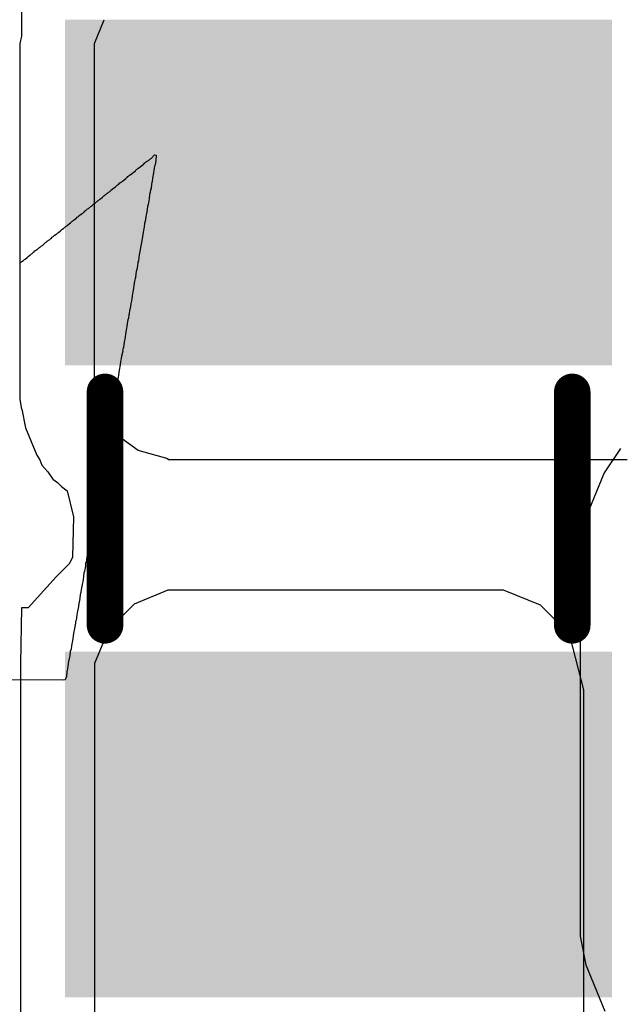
# Model space of a CAD drawing. Header units: inches. Extents: x -0.05 to 7.01, y -0.08 to 1.98.
# Tile 8 of 22: x 0.23 to 0.31, y 0.61 to 0.74. Entities that reach past the tile are written whole.
import ezdxf

# ---------------------------------------------------------------- set-up
doc = ezdxf.new("R2010")
doc.units = ezdxf.units.IN
doc.header["$MEASUREMENT"] = 0
for name, color, linetype in [('Bottom Layer', 5, 'Continuous'), ('Bottom Overlay', 54, 'Continuous'), ('Bottom Paste', 16, 'Continuous'), ('Bottom Solder', 6, 'Continuous'), ('Top Layer', 1, 'Continuous'), ('Top Overlay', 2, 'Continuous')]:
    doc.layers.add(name, color=color, linetype=linetype)

# ---------------------------------------------------------------- blocks, each defined once
blk = doc.blocks.new('F____0805_B_10')
at = {"layer": 'Bottom Layer'}
for points in [[(-0.02362, -0.03346), (-0.06299, -0.03346), (-0.06299, 0.03346), (-0.02362, 0.03346)], [(0.06299, -0.03346), (0.02362, -0.03346), (0.02362, 0.03346), (0.06299, 0.03346)]]:
    blk.add_hatch(color=5, dxfattribs=at).paths.add_polyline_path(points)
at = {"layer": 'Bottom Paste'}
for points in [[(-0.02362, -0.03346), (-0.06299, -0.03346), (-0.06299, 0.03346), (-0.02362, 0.03346)], [(0.06299, -0.03346), (0.02362, -0.03346), (0.02362, 0.03346), (0.06299, 0.03346)]]:
    blk.add_hatch(color=16, dxfattribs=at).paths.add_polyline_path(points)
at = {"layer": 'Bottom Solder'}
for points in [[(-0.01962, -0.03746), (-0.06699, -0.03746), (-0.06699, 0.03746), (-0.01962, 0.03746)], [(0.06699, -0.03746), (0.01962, -0.03746), (0.01962, 0.03746), (0.06699, 0.03746)]]:
    blk.add_hatch(color=6, dxfattribs=at).paths.add_polyline_path(points)
at = {"layer": 'Bottom Overlay', "const_width": 0.005}
for points in [[(-0.016, 0.032), (0.016, 0.032)], [(-0.016, -0.032), (0.016, -0.032)]]:
    blk.add_lwpolyline(points, dxfattribs=at)
at = {"layer": 'Bottom Overlay', "const_width": 0.0025}
for points in [[(-0.01725, 0.032, 1), (-0.01475, 0.032, 1)], [(0.01475, 0.032, 1), (0.01725, 0.032, 1)], [(-0.01725, -0.032, 1), (-0.01475, -0.032, 1)], [(0.01475, -0.032, 1), (0.01725, -0.032, 1)]]:
    blk.add_lwpolyline(points, format="xyb", close=True, dxfattribs=at)

msp = doc.modelspace()

# ---------------------------------------------------------------- linework, layer by layer
at = {"layer": 'Bottom Layer'}
for p, q in [((0.22954, 0.74617), (0.22954, 0.73791)), ((0.23954, 0.73692), (0.24088, 0.74017)), ((0.22954, 0.73791), (0.22934, 0.73692)), ((0.22934, 0.73692), (0.22934, 0.69472)), ((0.23954, 0.68812), (0.23954, 0.73692)), ((0.22934, 0.69472), (0.22934, 0.68812)), ((0.22934, 0.68812), (0.22934, 0.68812)), ((0.22934, 0.68812), (0.22954, 0.6868)), ((0.24108, 0.68439), (0.23954, 0.68812)), ((0.22954, 0.6868), (0.2296, 0.6868)), ((0.2296, 0.6868), (0.23012, 0.68422)), ((0.23012, 0.68422), (0.23166, 0.68049)), ((0.24553, 0.68111), (0.24108, 0.68439)), ((0.23166, 0.68049), (0.23209, 0.67985)), ((0.24967, 0.68), (0.24553, 0.68111)), ((0.23209, 0.67985), (0.23235, 0.67913)), ((0.23235, 0.67913), (0.23318, 0.67821)), ((0.24967, 0.67986), (0.24967, 0.68)), ((0.24967, 0.68), (0.24967, 0.68)), ((0.31253, 0.67986), (0.24967, 0.67986)), ((0.23318, 0.67821), (0.23387, 0.67718)), ((0.23387, 0.67718), (0.23451, 0.67676)), ((0.23451, 0.67676), (0.23503, 0.67619)), ((0.23503, 0.67619), (0.23581, 0.67561)), ((0.23581, 0.67561), (0.23669, 0.67204)), ((0.23669, 0.67204), (0.23654, 0.66651)), ((0.23614, 0.66564), (0.23431, 0.66382)), ((0.23654, 0.66651), (0.23614, 0.66564)), ((0.23431, 0.66382), (0.23048, 0.65955)), ((0.24506, 0.66014), (0.24967, 0.66205)), ((0.24967, 0.66205), (0.25217, 0.66205)), ((0.25217, 0.66205), (0.2928, 0.66205)), ((0.25217, 0.66205), (0.25217, 0.66205)), ((0.2928, 0.66205), (0.29554, 0.66205)), ((0.29554, 0.66205), (0.30059, 0.65996)), ((0.24152, 0.65661), (0.24506, 0.66014)), ((0.30059, 0.65996), (0.30445, 0.6561)), ((0.22954, 0.65955), (0.22942, 0.65199)), ((0.23048, 0.65955), (0.22954, 0.65955)), ((0.23048, 0.65955), (0.23048, 0.65955)), ((0.23048, 0.65955), (0.23048, 0.65955)), ((0.23961, 0.65199), (0.24152, 0.65661)), ((0.30445, 0.6561), (0.30466, 0.65559)), ((0.30466, 0.65559), (0.30654, 0.64831)), ((0.22942, 0.65199), (0.22942, 0.6516)), ((0.23961, 0.5322), (0.23961, 0.65199)), ((0.22942, 0.6516), (0.22942, 0.5322)), ((0.30654, 0.64831), (0.30654, 0.64831)), ((0.30654, 0.64831), (0.30654, 0.64831)), ((0.30654, 0.64831), (0.30654, 0.64831)), ((0.30654, 0.64831), (0.30654, 0.53097))]:
    msp.add_line(p, q, dxfattribs=at)
at = {"layer": 'Top Layer'}
for p, q in [((0.31159, 0.68139), (0.30938, 0.67808)), ((0.30938, 0.67808), (0.30684, 0.67195)), ((0.30684, 0.67195), (0.30606, 0.66805)), ((0.30606, 0.66805), (0.30606, 0.61456)), ((0.30606, 0.61456), (0.30684, 0.61065)), ((0.30684, 0.61065), (0.30948, 0.60429))]:
    msp.add_line(p, q, dxfattribs=at)
at = {"layer": 'Top Overlay'}
for p, q in [((0.24622, 0.7203), (0.24646, 0.72054)), ((0.24646, 0.72054), (0.24655, 0.72059)), ((0.24655, 0.72059), (0.2467, 0.72073)), ((0.2467, 0.72073), (0.24694, 0.72087)), ((0.24694, 0.72087), (0.24703, 0.72097)), ((0.24703, 0.72097), (0.24713, 0.72102)), ((0.24713, 0.72102), (0.24727, 0.72116)), ((0.24727, 0.72116), (0.24737, 0.72121)), ((0.24737, 0.72121), (0.2478, 0.72164)), ((0.2478, 0.72164), (0.24802, 0.72162)), ((0.2479, 0.72059), (0.24785, 0.7203)), ((0.24795, 0.72083), (0.2479, 0.72059)), ((0.24802, 0.72162), (0.24795, 0.72083)), ((0.24458, 0.719), (0.24501, 0.71934)), ((0.24501, 0.71934), (0.24518, 0.71946)), ((0.24518, 0.71946), (0.24523, 0.71955)), ((0.24523, 0.71955), (0.2453, 0.71962)), ((0.2453, 0.71962), (0.2454, 0.71967)), ((0.2454, 0.71967), (0.24554, 0.71982)), ((0.24554, 0.71982), (0.24578, 0.71996)), ((0.24578, 0.71996), (0.24605, 0.72018)), ((0.24605, 0.72018), (0.24622, 0.7203)), ((0.24775, 0.71982), (0.24761, 0.7189)), ((0.2478, 0.7201), (0.24775, 0.71982)), ((0.24785, 0.7203), (0.2478, 0.7201)), ((0.24304, 0.7178), (0.24314, 0.71785)), ((0.24314, 0.71785), (0.2434, 0.71806)), ((0.2434, 0.71806), (0.24357, 0.71818)), ((0.24357, 0.71818), (0.24384, 0.7184)), ((0.24384, 0.7184), (0.244, 0.71852)), ((0.244, 0.71852), (0.24408, 0.71859)), ((0.24408, 0.71859), (0.2441, 0.71866)), ((0.2441, 0.71866), (0.2442, 0.71871)), ((0.2442, 0.71871), (0.24434, 0.71885)), ((0.24434, 0.71885), (0.24458, 0.719)), ((0.24747, 0.71804), (0.24735, 0.71763)), ((0.24751, 0.71842), (0.24747, 0.71804)), ((0.24756, 0.71871), (0.24751, 0.71842)), ((0.24761, 0.7189), (0.24756, 0.71871)), ((0.24136, 0.7164), (0.2415, 0.71655)), ((0.2415, 0.71655), (0.2416, 0.7166)), ((0.2416, 0.7166), (0.24177, 0.71672)), ((0.24177, 0.71672), (0.24182, 0.71681)), ((0.24182, 0.71681), (0.24198, 0.71693)), ((0.24198, 0.71693), (0.24242, 0.71727)), ((0.24242, 0.71727), (0.24268, 0.71748)), ((0.24268, 0.71748), (0.24285, 0.7176)), ((0.24285, 0.7176), (0.24304, 0.7178)), ((0.24725, 0.71691), (0.2472, 0.71647)), ((0.2473, 0.71705), (0.24725, 0.71691)), ((0.24735, 0.71763), (0.2473, 0.71705)), ((0.23963, 0.71501), (0.23982, 0.7152)), ((0.23982, 0.7152), (0.23992, 0.71525)), ((0.23992, 0.71525), (0.24006, 0.71539)), ((0.24006, 0.71539), (0.24016, 0.71544)), ((0.24016, 0.71544), (0.2403, 0.71559)), ((0.2403, 0.71559), (0.2404, 0.71563)), ((0.2404, 0.71563), (0.24066, 0.71585)), ((0.24066, 0.71585), (0.24083, 0.71602)), ((0.24083, 0.71602), (0.24093, 0.71607)), ((0.24093, 0.71607), (0.24102, 0.71616)), ((0.24102, 0.71616), (0.24112, 0.71621)), ((0.24112, 0.71621), (0.24126, 0.71635)), ((0.24126, 0.71635), (0.24136, 0.7164)), ((0.24703, 0.71563), (0.24694, 0.71506)), ((0.2471, 0.71623), (0.24703, 0.71563)), ((0.2472, 0.71647), (0.2471, 0.71623)), ((0.23795, 0.71366), (0.23809, 0.71381)), ((0.23809, 0.71381), (0.23819, 0.71385)), ((0.23819, 0.71385), (0.23833, 0.714)), ((0.23833, 0.714), (0.23843, 0.71405)), ((0.23843, 0.71405), (0.23862, 0.71424)), ((0.23862, 0.71424), (0.23872, 0.71429)), ((0.23872, 0.71429), (0.23886, 0.71443)), ((0.23886, 0.71443), (0.23896, 0.71448)), ((0.23896, 0.71448), (0.23905, 0.71458)), ((0.23905, 0.71458), (0.23915, 0.71462)), ((0.23915, 0.71462), (0.23929, 0.71477)), ((0.23929, 0.71477), (0.23939, 0.71482)), ((0.23939, 0.71482), (0.23953, 0.71496)), ((0.23953, 0.71496), (0.23963, 0.71501)), ((0.24674, 0.71385), (0.2467, 0.71361)), ((0.24679, 0.71414), (0.24674, 0.71385)), ((0.24684, 0.71458), (0.24679, 0.71414)), ((0.24689, 0.71486), (0.24684, 0.71458)), ((0.24694, 0.71506), (0.24689, 0.71486)), ((0.23626, 0.71232), (0.23646, 0.71251)), ((0.23646, 0.71251), (0.23655, 0.71256)), ((0.23655, 0.71256), (0.2367, 0.7127)), ((0.2367, 0.7127), (0.23679, 0.71275)), ((0.23679, 0.71275), (0.23694, 0.71289)), ((0.23694, 0.71289), (0.23703, 0.71294)), ((0.23703, 0.71294), (0.23718, 0.71309)), ((0.23718, 0.71309), (0.23727, 0.71313)), ((0.23727, 0.71313), (0.23739, 0.71321)), ((0.23739, 0.71321), (0.23742, 0.71328)), ((0.23742, 0.71328), (0.23751, 0.71333)), ((0.23751, 0.71333), (0.23766, 0.71347)), ((0.23766, 0.71347), (0.23773, 0.71349)), ((0.23773, 0.71349), (0.23775, 0.71352)), ((0.23775, 0.71352), (0.23785, 0.71361)), ((0.23785, 0.71361), (0.23795, 0.71366)), ((0.2465, 0.71251), (0.24643, 0.71229)), ((0.2466, 0.71313), (0.2465, 0.71251)), ((0.24665, 0.71342), (0.2466, 0.71313)), ((0.2467, 0.71361), (0.24665, 0.71342)), ((0.23463, 0.71102), (0.23489, 0.71123)), ((0.23489, 0.71123), (0.23506, 0.71135)), ((0.23506, 0.71135), (0.23525, 0.71155)), ((0.23525, 0.71155), (0.23535, 0.7116)), ((0.23535, 0.7116), (0.23549, 0.71174)), ((0.23549, 0.71174), (0.23559, 0.71179)), ((0.23559, 0.71179), (0.23573, 0.71193)), ((0.23573, 0.71193), (0.23583, 0.71198)), ((0.23583, 0.71198), (0.2361, 0.7122)), ((0.2361, 0.7122), (0.23626, 0.71232)), ((0.24626, 0.71126), (0.24617, 0.71078)), ((0.24634, 0.71157), (0.24626, 0.71126)), ((0.24638, 0.71172), (0.24634, 0.71157)), ((0.24643, 0.71229), (0.24638, 0.71172)), ((0.23295, 0.70967), (0.23309, 0.70982)), ((0.23309, 0.70982), (0.23319, 0.70986)), ((0.23319, 0.70986), (0.23328, 0.70996)), ((0.23328, 0.70996), (0.23338, 0.71001)), ((0.23338, 0.71001), (0.23352, 0.71015)), ((0.23352, 0.71015), (0.23362, 0.7102)), ((0.23362, 0.7102), (0.23376, 0.71035)), ((0.23376, 0.71035), (0.23386, 0.71039)), ((0.23386, 0.71039), (0.23405, 0.71059)), ((0.23405, 0.71059), (0.23415, 0.71063)), ((0.23415, 0.71063), (0.23429, 0.71078)), ((0.23429, 0.71078), (0.23439, 0.71083)), ((0.23439, 0.71083), (0.23453, 0.71097)), ((0.23453, 0.71097), (0.23463, 0.71102)), ((0.24605, 0.70994), (0.24593, 0.70934)), ((0.2461, 0.71013), (0.24605, 0.70994)), ((0.24617, 0.71078), (0.2461, 0.71013)), ((0.23126, 0.70833), (0.23141, 0.70847)), ((0.23141, 0.70847), (0.2315, 0.70852)), ((0.2315, 0.70852), (0.23177, 0.70873)), ((0.23177, 0.70873), (0.23189, 0.70885)), ((0.23189, 0.70885), (0.23198, 0.7089)), ((0.23198, 0.7089), (0.23208, 0.709)), ((0.23208, 0.709), (0.23218, 0.70905)), ((0.23218, 0.70905), (0.23232, 0.70919)), ((0.23232, 0.70919), (0.23242, 0.70924)), ((0.23242, 0.70924), (0.23256, 0.70938)), ((0.23256, 0.70938), (0.23266, 0.70943)), ((0.23266, 0.70943), (0.23285, 0.70962)), ((0.23285, 0.70962), (0.23295, 0.70967)), ((0.24588, 0.70895), (0.24578, 0.70837)), ((0.24593, 0.70934), (0.24588, 0.70895)), ((0.22958, 0.70698), (0.22973, 0.70712)), ((0.22973, 0.70712), (0.22982, 0.70717)), ((0.22982, 0.70717), (0.22997, 0.70732)), ((0.22997, 0.70732), (0.23006, 0.70736)), ((0.23006, 0.70736), (0.23033, 0.70758)), ((0.23033, 0.70758), (0.23049, 0.7077)), ((0.23049, 0.7077), (0.23069, 0.70789)), ((0.23069, 0.70789), (0.23078, 0.70794)), ((0.23078, 0.70794), (0.23093, 0.70809)), ((0.23093, 0.70809), (0.23102, 0.70813)), ((0.23102, 0.70813), (0.23117, 0.70828)), ((0.23117, 0.70828), (0.23126, 0.70833)), ((0.24559, 0.70712), (0.24549, 0.70688)), ((0.24564, 0.70756), (0.24559, 0.70712)), ((0.24569, 0.70794), (0.24564, 0.70756)), ((0.24573, 0.70818), (0.24569, 0.70794)), ((0.24578, 0.70837), (0.24573, 0.70818)), ((0.22929, 0.70674), (0.22948, 0.70693)), ((0.22948, 0.70693), (0.22958, 0.70698)), ((0.24535, 0.70592), (0.24528, 0.70566)), ((0.24545, 0.70645), (0.24535, 0.70592)), ((0.24549, 0.70688), (0.24545, 0.70645)), ((0.24513, 0.7047), (0.24506, 0.70434)), ((0.24518, 0.70484), (0.24513, 0.7047)), ((0.24523, 0.70532), (0.24518, 0.70484)), ((0.24528, 0.70566), (0.24523, 0.70532)), ((0.24487, 0.70309), (0.24482, 0.70289)), ((0.24492, 0.70337), (0.24487, 0.70309)), ((0.24497, 0.70376), (0.24492, 0.70337)), ((0.24506, 0.70434), (0.24497, 0.70376)), ((0.24463, 0.70164), (0.24453, 0.70126)), ((0.24468, 0.70193), (0.24463, 0.70164)), ((0.24472, 0.70232), (0.24468, 0.70193)), ((0.24482, 0.70289), (0.24472, 0.70232)), ((0.24436, 0.70032), (0.24432, 0.69984)), ((0.24441, 0.70047), (0.24436, 0.70032)), ((0.24448, 0.70087), (0.24441, 0.70047)), ((0.24453, 0.70126), (0.24448, 0.70087)), ((0.24412, 0.69902), (0.24405, 0.69852)), ((0.24422, 0.69926), (0.24412, 0.69902)), ((0.24427, 0.6997), (0.24422, 0.69926)), ((0.24432, 0.69984), (0.24427, 0.6997)), ((0.24391, 0.69765), (0.24381, 0.69708)), ((0.24396, 0.69785), (0.24391, 0.69765)), ((0.244, 0.69813), (0.24396, 0.69785)), ((0.24405, 0.69852), (0.244, 0.69813)), ((0.24372, 0.6964), (0.24362, 0.69602)), ((0.24376, 0.69669), (0.24372, 0.6964)), ((0.24381, 0.69708), (0.24376, 0.69669)), ((0.24352, 0.69525), (0.2434, 0.69494)), ((0.2434, 0.69494), (0.24343, 0.69477)), ((0.24362, 0.69602), (0.24352, 0.69525)), ((0.24319, 0.69357), (0.24314, 0.69328)), ((0.24323, 0.69376), (0.24319, 0.69357)), ((0.24328, 0.69405), (0.24323, 0.69376)), ((0.24338, 0.69458), (0.24328, 0.69405)), ((0.24343, 0.69477), (0.24338, 0.69458)), ((0.24309, 0.69285), (0.24295, 0.69212)), ((0.24314, 0.69328), (0.24309, 0.69285)), ((0.2428, 0.69116), (0.24271, 0.69068)), ((0.24285, 0.69145), (0.2428, 0.69116)), ((0.2429, 0.69184), (0.24285, 0.69145)), ((0.24295, 0.69212), (0.2429, 0.69184)), ((0.24251, 0.68953), (0.24247, 0.68929)), ((0.24256, 0.68972), (0.24251, 0.68953)), ((0.24261, 0.69001), (0.24256, 0.68972)), ((0.24266, 0.69039), (0.24261, 0.69001)), ((0.24271, 0.69068), (0.24266, 0.69039)), ((0.24225, 0.68825), (0.2422, 0.68763)), ((0.24239, 0.68859), (0.24225, 0.68825)), ((0.24239, 0.68883), (0.24235, 0.68869)), ((0.24235, 0.68869), (0.24239, 0.68859)), ((0.24247, 0.68929), (0.24239, 0.68883)), ((0.24203, 0.68688), (0.24198, 0.6866)), ((0.24208, 0.68708), (0.24203, 0.68688)), ((0.24215, 0.68748), (0.24208, 0.68708)), ((0.2422, 0.68763), (0.24215, 0.68748)), ((0.24184, 0.68568), (0.24179, 0.68544)), ((0.24189, 0.68587), (0.24184, 0.68568)), ((0.24194, 0.68616), (0.24189, 0.68587)), ((0.24198, 0.6866), (0.24194, 0.68616)), ((0.2416, 0.68424), (0.24155, 0.68405)), ((0.2417, 0.68477), (0.2416, 0.68424)), ((0.24174, 0.68515), (0.2417, 0.68477)), ((0.24179, 0.68544), (0.24174, 0.68515)), ((0.24134, 0.68292), (0.24129, 0.68244)), ((0.24138, 0.68311), (0.24134, 0.68292)), ((0.24146, 0.68337), (0.24138, 0.68311)), ((0.2415, 0.68366), (0.24146, 0.68337)), ((0.24155, 0.68405), (0.2415, 0.68366)), ((0.2411, 0.68152), (0.24105, 0.68104)), ((0.24114, 0.68172), (0.2411, 0.68152)), ((0.24119, 0.68186), (0.24114, 0.68172)), ((0.24124, 0.68224), (0.24119, 0.68186)), ((0.24129, 0.68244), (0.24124, 0.68224)), ((0.24088, 0.6802), (0.24083, 0.67991)), ((0.24095, 0.68051), (0.24088, 0.6802)), ((0.241, 0.68071), (0.24095, 0.68051)), ((0.24105, 0.68104), (0.241, 0.68071)), ((0.24064, 0.67876), (0.24059, 0.67847)), ((0.24069, 0.679), (0.24064, 0.67876)), ((0.24073, 0.67919), (0.24069, 0.679)), ((0.24078, 0.67948), (0.24073, 0.67919)), ((0.24083, 0.67991), (0.24078, 0.67948)), ((0.24042, 0.67763), (0.24035, 0.67698)), ((0.24049, 0.67785), (0.24042, 0.67763)), ((0.24054, 0.67804), (0.24049, 0.67785)), ((0.24059, 0.67847), (0.24054, 0.67804)), ((0.24016, 0.67607), (0.24011, 0.67568)), ((0.24021, 0.67635), (0.24016, 0.67607)), ((0.24028, 0.67672), (0.24021, 0.67635)), ((0.24035, 0.67698), (0.24028, 0.67672)), ((0.23997, 0.67491), (0.23992, 0.67462)), ((0.24001, 0.6751), (0.23997, 0.67491)), ((0.24011, 0.67568), (0.24001, 0.6751)), ((0.23972, 0.67347), (0.23968, 0.67318)), ((0.23982, 0.67395), (0.23972, 0.67347)), ((0.23987, 0.67424), (0.23982, 0.67395)), ((0.23992, 0.67462), (0.23987, 0.67424)), ((0.23946, 0.6721), (0.23939, 0.67145)), ((0.23951, 0.67229), (0.23946, 0.6721)), ((0.2396, 0.67253), (0.23951, 0.67229)), ((0.23968, 0.67318), (0.2396, 0.67253)), ((0.23922, 0.67066), (0.23917, 0.67018)), ((0.23927, 0.67099), (0.23922, 0.67066)), ((0.23934, 0.67126), (0.23927, 0.67099)), ((0.23939, 0.67145), (0.23934, 0.67126)), ((0.239, 0.66938), (0.23896, 0.669)), ((0.23905, 0.66967), (0.239, 0.66938)), ((0.23912, 0.67003), (0.23905, 0.66967)), ((0.23917, 0.67018), (0.23912, 0.67003)), ((0.23881, 0.66823), (0.23872, 0.66765)), ((0.23886, 0.66842), (0.23881, 0.66823)), ((0.23896, 0.669), (0.23886, 0.66842)), ((0.23852, 0.6666), (0.23847, 0.66616)), ((0.23857, 0.66679), (0.23852, 0.6666)), ((0.23867, 0.66727), (0.23857, 0.66679)), ((0.23872, 0.66765), (0.23867, 0.66727)), ((0.23835, 0.66566), (0.23831, 0.66518)), ((0.23843, 0.66587), (0.23835, 0.66566)), ((0.23847, 0.66616), (0.23843, 0.66587)), ((0.23811, 0.66436), (0.23804, 0.66385)), ((0.23821, 0.6646), (0.23811, 0.66436)), ((0.23826, 0.66503), (0.23821, 0.6646)), ((0.23831, 0.66518), (0.23826, 0.66503)), ((0.23785, 0.6627), (0.2378, 0.66232)), ((0.2379, 0.66299), (0.23785, 0.6627)), ((0.23795, 0.66318), (0.2379, 0.66299)), ((0.23799, 0.66347), (0.23795, 0.66318)), ((0.23804, 0.66385), (0.23799, 0.66347)), ((0.23761, 0.66135), (0.23756, 0.66092)), ((0.23771, 0.66174), (0.23761, 0.66135)), ((0.2378, 0.66232), (0.23771, 0.66174)), ((0.23739, 0.65989), (0.23735, 0.65974)), ((0.23744, 0.66037), (0.23739, 0.65989)), ((0.23749, 0.66051), (0.23744, 0.66037)), ((0.23756, 0.66092), (0.23749, 0.66051)), ((0.23713, 0.65861), (0.23708, 0.65818)), ((0.23718, 0.6589), (0.23713, 0.65861)), ((0.23735, 0.65974), (0.23718, 0.6589)), ((0.23694, 0.65746), (0.23679, 0.6565)), ((0.23698, 0.6577), (0.23694, 0.65746)), ((0.23703, 0.65789), (0.23698, 0.6577)), ((0.23708, 0.65818), (0.23703, 0.65789)), ((0.23674, 0.65631), (0.23665, 0.65573)), ((0.23679, 0.6565), (0.23674, 0.65631)), ((0.23646, 0.65462), (0.23641, 0.65434)), ((0.2365, 0.65486), (0.23646, 0.65462)), ((0.23655, 0.65506), (0.2365, 0.65486)), ((0.2366, 0.65535), (0.23655, 0.65506)), ((0.23665, 0.65573), (0.2366, 0.65535)), ((0.23624, 0.65359), (0.23619, 0.65297)), ((0.23636, 0.6539), (0.23624, 0.65359)), ((0.23641, 0.65434), (0.23636, 0.6539)), ((0.23597, 0.65193), (0.23593, 0.6515)), ((0.23602, 0.65222), (0.23597, 0.65193)), ((0.23614, 0.65282), (0.23602, 0.65222)), ((0.23619, 0.65297), (0.23614, 0.65282)), ((0.23578, 0.65078), (0.23571, 0.65013)), ((0.23583, 0.65102), (0.23578, 0.65078)), ((0.23588, 0.65121), (0.23583, 0.65102)), ((0.23593, 0.6515), (0.23588, 0.65121)), ((0.23535, 0.64967), (0.21588, 0.64972)), ((0.23554, 0.64972), (0.23535, 0.64967)), ((0.23559, 0.64982), (0.23554, 0.64972)), ((0.23571, 0.65013), (0.23559, 0.64982))]:
    msp.add_line(p, q, dxfattribs=at)

# ---------------------------------------------------------------- block references
at = {"rotation": 90}
msp.add_blockref('F____0805_B_10', (0.273, 0.67317), dxfattribs=at)

doc.saveas('drawing.dxf')
